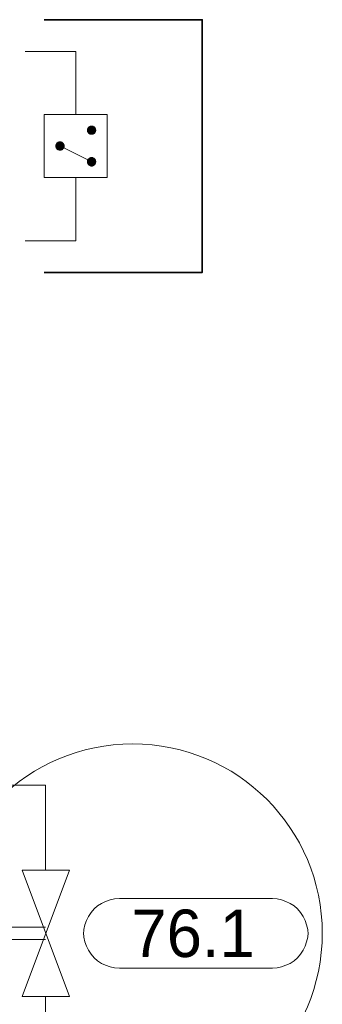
# Model space of a CAD drawing. Header units: millimetres. Extents: x 0 to 203, y 0 to 47.
# Tile 141 of 196: x 150.927 to 151.68, y 20.823 to 23.275. Entities that reach past the tile are written whole.
import ezdxf

# ---------------------------------------------------------------- set-up
doc = ezdxf.new("R2010")
doc.units = ezdxf.units.MM
for name, color, linetype in [('PDF_Geomertry', 7, 'Continuous'), ('PDF_Solid Fills', 7, 'Continuous'), ('PDF_Text', 7, 'Continuous')]:
    doc.layers.add(name, color=color, linetype=linetype)
doc.styles.add('PDF Arial', font='txt')

msp = doc.modelspace()

# ---------------------------------------------------------------- hatches: boundary and pattern name
at = {"layer": 'PDF_Solid Fills', "transparency": 33554559}
for points in [[(151.106, 22.9993), (151.0943, 23.0026), (151.0949, 23.004)], [(151.106, 22.9993), (151.0943, 23.0013), (151.0943, 23.0026)], [(151.106, 22.9993), (151.0943, 22.9993), (151.0943, 23.0013)], [(151.106, 22.9993), (151.0943, 22.9979), (151.0943, 22.9993)], [(151.106, 22.9993), (151.0943, 22.9965), (151.0943, 22.9979)], [(151.106, 22.9993), (151.0949, 22.9951), (151.0943, 22.9965)], [(151.106, 22.9993), (151.0949, 23.004), (151.0957, 23.0054)], [(151.106, 22.9993), (151.0957, 22.9938), (151.0949, 22.9951)], [(151.106, 22.9993), (151.0957, 23.0054), (151.0963, 23.0068)], [(151.106, 22.9993), (151.0963, 22.9924), (151.0957, 22.9938)], [(151.106, 22.9993), (151.0963, 23.0068), (151.0977, 23.0076)], [(151.106, 22.9993), (151.0977, 22.991), (151.0963, 22.9924)], [(151.106, 22.9993), (151.0977, 23.0076), (151.0985, 23.009)], [(151.106, 22.9993), (151.0985, 22.9901), (151.0977, 22.991)], [(151.106, 22.9993), (151.0985, 23.009), (151.0999, 23.0096)], [(151.106, 22.9993), (151.0999, 22.9896), (151.0985, 22.9901)], [(151.106, 22.9993), (151.0999, 23.0096), (151.1013, 23.0104)], [(151.106, 22.9993), (151.1013, 22.9888), (151.0999, 22.9896)], [(151.106, 22.9993), (151.1013, 23.0104), (151.1027, 23.011)], [(151.106, 22.9993), (151.1027, 22.9882), (151.1013, 22.9888)], [(151.106, 22.9993), (151.1027, 23.011), (151.104, 23.011)], [(151.106, 22.9993), (151.104, 22.9882), (151.1027, 22.9882)], [(151.106, 22.9993), (151.104, 23.011), (151.106, 23.011)], [(151.106, 22.9993), (151.106, 22.9882), (151.104, 22.9882)], [(151.106, 22.9993), (151.1088, 23.011), (151.1102, 23.0104)], [(151.106, 22.9993), (151.1074, 23.011), (151.1088, 23.011)], [(151.106, 22.9993), (151.106, 23.011), (151.1074, 23.011)], [(151.106, 22.9993), (151.1102, 23.0104), (151.1115, 23.0096)], [(151.106, 22.9993), (151.1115, 23.0096), (151.1129, 23.009)], [(151.106, 22.9993), (151.1129, 23.009), (151.1143, 23.0076)], [(151.106, 22.9993), (151.1143, 23.0076), (151.1152, 23.0068)], [(151.106, 22.9993), (151.1152, 23.0068), (151.1157, 23.0054)], [(151.106, 22.9993), (151.1157, 23.0054), (151.1165, 23.004)], [(151.106, 22.9993), (151.1165, 23.004), (151.1171, 23.0026)], [(151.106, 22.9993), (151.1171, 23.0026), (151.1171, 23.0013)], [(151.106, 22.9993), (151.1171, 23.0013), (151.1179, 22.9993)], [(151.106, 22.9993), (151.1074, 22.9882), (151.106, 22.9882)], [(151.106, 22.9993), (151.1088, 22.9882), (151.1074, 22.9882)], [(151.106, 22.9993), (151.1102, 22.9888), (151.1088, 22.9882)], [(151.106, 22.9993), (151.1115, 22.9896), (151.1102, 22.9888)], [(151.106, 22.9993), (151.1129, 22.9901), (151.1115, 22.9896)], [(151.106, 22.9993), (151.1143, 22.991), (151.1129, 22.9901)], [(151.106, 22.9993), (151.1152, 22.9924), (151.1143, 22.991)], [(151.106, 22.9993), (151.1157, 22.9938), (151.1152, 22.9924)], [(151.106, 22.9993), (151.1165, 22.9951), (151.1157, 22.9938)], [(151.106, 22.9993), (151.1171, 22.9965), (151.1165, 22.9951)], [(151.106, 22.9993), (151.1171, 22.9979), (151.1171, 22.9965)], [(151.106, 22.9993), (151.1179, 22.9993), (151.1171, 22.9979)], [(151.0268, 22.9604), (151.0152, 22.9604), (151.0157, 22.9618)], [(151.0268, 22.9604), (151.0157, 22.959), (151.0152, 22.9604)], [(151.0268, 22.9604), (151.0157, 22.9632), (151.0165, 22.9646)], [(151.0268, 22.9604), (151.0157, 22.9618), (151.0157, 22.9632)], [(151.0268, 22.9604), (151.0157, 22.9576), (151.0157, 22.959)], [(151.0268, 22.9604), (151.0165, 22.9554), (151.0157, 22.9576)], [(151.0268, 22.9604), (151.0165, 22.9646), (151.0171, 22.966)], [(151.0268, 22.9604), (151.0171, 22.954), (151.0165, 22.9554)], [(151.0268, 22.9604), (151.0171, 22.966), (151.0179, 22.9674)], [(151.0268, 22.9604), (151.0179, 22.9535), (151.0171, 22.954)], [(151.0268, 22.9604), (151.0179, 22.9674), (151.0185, 22.9688)], [(151.0268, 22.9604), (151.0185, 22.9521), (151.0179, 22.9535)], [(151.0268, 22.9604), (151.0185, 22.9688), (151.0199, 22.9693)], [(151.0268, 22.9604), (151.0199, 22.9507), (151.0185, 22.9521)], [(151.0268, 22.9604), (151.0199, 22.9693), (151.0213, 22.9707)], [(151.0268, 22.9604), (151.0213, 22.9499), (151.0199, 22.9507)], [(151.0268, 22.9604), (151.0213, 22.9707), (151.0227, 22.9715)], [(151.0268, 22.9604), (151.0227, 22.9493), (151.0213, 22.9499)], [(151.0268, 22.9604), (151.0227, 22.9715), (151.024, 22.9715)], [(151.0268, 22.9604), (151.024, 22.9493), (151.0227, 22.9493)], [(151.0268, 22.9604), (151.024, 22.9715), (151.0254, 22.9721)], [(151.0268, 22.9604), (151.0254, 22.9485), (151.024, 22.9493)], [(151.0268, 22.9604), (151.0254, 22.9721), (151.0268, 22.9721)], [(151.0268, 22.9604), (151.0268, 22.9485), (151.0254, 22.9485)], [(151.0268, 22.9604), (151.029, 22.9721), (151.0304, 22.9715)], [(151.0268, 22.9604), (151.0268, 22.9721), (151.029, 22.9721)], [(151.0268, 22.9604), (151.0318, 22.9715), (151.0332, 22.9707)], [(151.0268, 22.9604), (151.0304, 22.9715), (151.0318, 22.9715)], [(151.0268, 22.9604), (151.0332, 22.9707), (151.0346, 22.9693)], [(151.0268, 22.9604), (151.0346, 22.9693), (151.0352, 22.9688)], [(151.0268, 22.9604), (151.0352, 22.9688), (151.0365, 22.9674)], [(151.0268, 22.9604), (151.0365, 22.9674), (151.0374, 22.966)], [(151.0268, 22.9604), (151.0374, 22.966), (151.0379, 22.9646)], [(151.0268, 22.9604), (151.0379, 22.9646), (151.0388, 22.9632)], [(151.0268, 22.9604), (151.0388, 22.9632), (151.0388, 22.9618)], [(151.0268, 22.9604), (151.0388, 22.9618), (151.0388, 22.9604)], [(151.0268, 22.9604), (151.029, 22.9485), (151.0268, 22.9485)], [(151.0268, 22.9604), (151.0304, 22.9493), (151.029, 22.9485)], [(151.0268, 22.9604), (151.0318, 22.9493), (151.0304, 22.9493)], [(151.0268, 22.9604), (151.0332, 22.9499), (151.0318, 22.9493)], [(151.0268, 22.9604), (151.0346, 22.9507), (151.0332, 22.9499)], [(151.0268, 22.9604), (151.0352, 22.9521), (151.0346, 22.9507)], [(151.0268, 22.9604), (151.0365, 22.9535), (151.0352, 22.9521)], [(151.0268, 22.9604), (151.0374, 22.954), (151.0365, 22.9535)], [(151.0268, 22.9604), (151.0379, 22.9554), (151.0374, 22.954)], [(151.0268, 22.9604), (151.0388, 22.9576), (151.0379, 22.9554)], [(151.0268, 22.9604), (151.0388, 22.959), (151.0388, 22.9576)], [(151.0268, 22.9604), (151.0388, 22.9604), (151.0388, 22.959)], [(151.106, 22.9207), (151.0943, 22.9243), (151.0949, 22.9257)], [(151.106, 22.9207), (151.0949, 22.9257), (151.0957, 22.9271)], [(151.106, 22.9207), (151.0957, 22.9271), (151.0963, 22.9285)], [(151.106, 22.9207), (151.0963, 22.9285), (151.0977, 22.929)], [(151.106, 22.9207), (151.0977, 22.929), (151.0985, 22.9304)], [(151.106, 22.9207), (151.0985, 22.9304), (151.0999, 22.9313)], [(151.106, 22.9207), (151.0999, 22.9313), (151.1013, 22.9318)], [(151.106, 22.9207), (151.1013, 22.9318), (151.1027, 22.9326)], [(151.106, 22.9207), (151.1027, 22.9326), (151.104, 22.9326)], [(151.106, 22.9207), (151.104, 22.9326), (151.106, 22.9326)], [(151.106, 22.9207), (151.1088, 22.9326), (151.1102, 22.9318)], [(151.106, 22.9207), (151.1074, 22.9326), (151.1088, 22.9326)], [(151.106, 22.9207), (151.106, 22.9326), (151.1074, 22.9326)], [(151.106, 22.9207), (151.1102, 22.9318), (151.1115, 22.9313)], [(151.106, 22.9207), (151.1115, 22.9313), (151.1129, 22.9304)], [(151.106, 22.9207), (151.1129, 22.9304), (151.1143, 22.929)], [(151.106, 22.9207), (151.1143, 22.929), (151.1152, 22.9285)], [(151.106, 22.9207), (151.1152, 22.9285), (151.1157, 22.9271)], [(151.106, 22.9207), (151.1157, 22.9271), (151.1165, 22.9257)], [(151.106, 22.9207), (151.1165, 22.9257), (151.1171, 22.9243)], [(151.106, 22.9207), (151.0943, 22.9229), (151.0943, 22.9243)], [(151.106, 22.9207), (151.0943, 22.9207), (151.0943, 22.9229)], [(151.106, 22.9207), (151.0943, 22.9193), (151.0943, 22.9207)], [(151.106, 22.9207), (151.0943, 22.9179), (151.0943, 22.9193)], [(151.106, 22.9207), (151.0949, 22.9165), (151.0943, 22.9179)], [(151.106, 22.9207), (151.0957, 22.9151), (151.0949, 22.9165)], [(151.106, 22.9207), (151.0963, 22.9138), (151.0957, 22.9151)], [(151.106, 22.9207), (151.0977, 22.9124), (151.0963, 22.9138)], [(151.106, 22.9207), (151.0985, 22.9118), (151.0977, 22.9124)], [(151.106, 22.9207), (151.0999, 22.911), (151.0985, 22.9118)], [(151.106, 22.9207), (151.1013, 22.9104), (151.0999, 22.911)], [(151.106, 22.9207), (151.1027, 22.9096), (151.1013, 22.9104)], [(151.106, 22.9207), (151.104, 22.909), (151.1027, 22.9096)], [(151.106, 22.9207), (151.106, 22.909), (151.104, 22.909)], [(151.106, 22.9207), (151.1171, 22.9243), (151.1171, 22.9229)], [(151.106, 22.9207), (151.1171, 22.9229), (151.1179, 22.9207)], [(151.106, 22.9207), (151.1074, 22.909), (151.106, 22.909)], [(151.106, 22.9207), (151.1088, 22.9096), (151.1074, 22.909)], [(151.106, 22.9207), (151.1102, 22.9104), (151.1088, 22.9096)], [(151.106, 22.9207), (151.1115, 22.911), (151.1102, 22.9104)], [(151.106, 22.9207), (151.1129, 22.9118), (151.1115, 22.911)], [(151.106, 22.9207), (151.1143, 22.9124), (151.1129, 22.9118)], [(151.106, 22.9207), (151.1152, 22.9138), (151.1143, 22.9124)], [(151.106, 22.9207), (151.1157, 22.9151), (151.1152, 22.9138)], [(151.106, 22.9207), (151.1165, 22.9165), (151.1157, 22.9151)], [(151.106, 22.9207), (151.1171, 22.9179), (151.1165, 22.9165)], [(151.106, 22.9207), (151.1171, 22.9193), (151.1171, 22.9179)], [(151.106, 22.9207), (151.1179, 22.9207), (151.1171, 22.9193)]]:
    msp.add_hatch(color=256, dxfattribs=at).paths.add_polyline_path(points)

# ---------------------------------------------------------------- linework, layer by layer
at = {"layer": 'PDF_Geomertry', "lineweight": 35}
msp.add_lwpolyline([(150.9879, 23.2749), (151.381, 23.2749), (151.381, 22.6457), (150.9879, 22.6457)], dxfattribs=at)
at = {"layer": 'PDF_Geomertry', "lineweight": 15}
for points in [[(150.9407, 23.1957), (151.0665, 23.1957), (151.0665, 23.0388)], [(151.0268, 22.9604), (151.106, 22.9207)], [(150.9407, 22.7243), (151.0665, 22.7243), (151.0665, 22.8818)], [(150.9915, 21.1568), (150.9915, 21.3688), (150.0054, 21.3688), (150.0054, 21.8249)], [(150.9915, 19.1138), (150.9915, 20.8424)]]:
    msp.add_lwpolyline(points, dxfattribs=at)
for points in [[(150.9879, 22.8818), (151.1449, 22.8818), (151.1449, 23.0388), (150.9879, 23.0388), (150.9879, 22.8818)], [(151.5554, 21.086), (151.5671, 21.0854), (151.5782, 21.0832), (151.5893, 21.079), (151.5999, 21.0743), (151.6096, 21.0679), (151.6179, 21.0604), (151.6254, 21.0513), (151.6324, 21.0415), (151.6374, 21.0313), (151.6407, 21.0207), (151.6435, 21.009), (151.6443, 20.9979), (151.6443, 21.0013), (151.6435, 20.9901), (151.6407, 20.9785), (151.6374, 20.9679), (151.6324, 20.9576), (151.6254, 20.9479), (151.6179, 20.9388), (151.6096, 20.9313), (151.5999, 20.9249), (151.5893, 20.9201), (151.5782, 20.916), (151.5671, 20.9138), (151.5554, 20.9132), (151.1749, 20.9132), (151.1629, 20.9138), (151.1518, 20.916), (151.1407, 20.9201), (151.1304, 20.9249), (151.1207, 20.9313), (151.1124, 20.9388), (151.1046, 20.9479), (151.0977, 20.9576), (151.0929, 20.9679), (151.0893, 20.9785), (151.0865, 20.9901), (151.086, 21.0013), (151.086, 20.9979), (151.0865, 21.009), (151.0893, 21.0207), (151.0929, 21.0313), (151.0977, 21.0415), (151.1046, 21.0513), (151.1124, 21.0604), (151.1207, 21.0679), (151.1304, 21.0743), (151.1407, 21.079), (151.1518, 21.0832), (151.1629, 21.0854), (151.1749, 21.086), (151.5554, 21.086)]]:
    msp.add_lwpolyline(points, close=True, dxfattribs=at)
at = {"layer": 'PDF_Geomertry', "lineweight": 0}
for points in [[(151.0999, 22.9993), (151.0999, 22.9985), (151.0999, 22.9979), (151.1004, 22.9971), (151.1004, 22.9965), (151.1013, 22.9957), (151.1018, 22.9951), (151.1027, 22.9943), (151.1032, 22.9943), (151.104, 22.9938), (151.1046, 22.9938), (151.106, 22.9938), (151.1068, 22.9938), (151.1074, 22.9938), (151.1082, 22.9943), (151.1088, 22.9943), (151.1096, 22.9951), (151.1102, 22.9951), (151.1102, 22.9957), (151.111, 22.9965), (151.111, 22.9971), (151.1115, 22.9979), (151.1115, 22.9985), (151.1115, 22.9993), (151.1115, 23.0007), (151.1115, 23.0013), (151.111, 23.0021), (151.111, 23.0026), (151.1102, 23.0035), (151.1096, 23.004), (151.1088, 23.0049), (151.1082, 23.0049), (151.1074, 23.0054), (151.1068, 23.0054), (151.106, 23.0054), (151.1046, 23.0054), (151.104, 23.0054), (151.1032, 23.0049), (151.1027, 23.0049), (151.1018, 23.004), (151.1018, 23.0035), (151.1013, 23.0035), (151.1004, 23.0026), (151.1004, 23.0021), (151.0999, 23.0013), (151.0999, 23.0007), (151.0999, 22.9993)], [(151.0213, 22.9604), (151.0213, 22.9596), (151.0213, 22.959), (151.0221, 22.9582), (151.0221, 22.9576), (151.0227, 22.9568), (151.0227, 22.9563), (151.0235, 22.9554), (151.024, 22.9554), (151.0249, 22.9549), (151.0254, 22.9549), (151.0263, 22.954), (151.0268, 22.954), (151.0282, 22.954), (151.029, 22.9549), (151.0296, 22.9549), (151.0304, 22.9554), (151.031, 22.9554), (151.031, 22.9563), (151.0318, 22.9568), (151.0324, 22.9576), (151.0324, 22.9582), (151.0332, 22.959), (151.0332, 22.9596), (151.0332, 22.9604), (151.0332, 22.961), (151.0332, 22.9618), (151.0324, 22.9624), (151.0324, 22.9632), (151.0318, 22.9638), (151.031, 22.9646), (151.031, 22.9651), (151.0304, 22.9651), (151.0296, 22.966), (151.029, 22.966), (151.0282, 22.966), (151.0268, 22.966), (151.0263, 22.966), (151.0254, 22.966), (151.0249, 22.966), (151.024, 22.9651), (151.0235, 22.9651), (151.0227, 22.9646), (151.0227, 22.9638), (151.0221, 22.9632), (151.0221, 22.9624), (151.0213, 22.9618), (151.0213, 22.961), (151.0213, 22.9604)], [(151.0999, 22.9207), (151.0999, 22.9201), (151.0999, 22.9193), (151.1004, 22.9188), (151.1004, 22.9179), (151.1013, 22.9174), (151.1018, 22.9165), (151.1027, 22.916), (151.1032, 22.9151), (151.104, 22.9151), (151.1046, 22.9151), (151.106, 22.9151), (151.1068, 22.9151), (151.1074, 22.9151), (151.1082, 22.9151), (151.1088, 22.916), (151.1096, 22.9165), (151.1102, 22.9165), (151.1102, 22.9174), (151.111, 22.9179), (151.111, 22.9188), (151.1115, 22.9193), (151.1115, 22.9201), (151.1115, 22.9207), (151.1115, 22.9215), (151.1115, 22.9229), (151.111, 22.9235), (151.111, 22.9243), (151.1102, 22.9243), (151.1102, 22.9249), (151.1096, 22.9257), (151.1088, 22.9263), (151.1082, 22.9263), (151.1074, 22.9271), (151.1068, 22.9271), (151.106, 22.9271), (151.1046, 22.9271), (151.104, 22.9271), (151.1032, 22.9263), (151.1027, 22.9263), (151.1018, 22.9257), (151.1018, 22.9249), (151.1013, 22.9243), (151.1004, 22.9243), (151.1004, 22.9235), (151.0999, 22.9229), (151.0999, 22.9215), (151.0999, 22.9207)]]:
    msp.add_lwpolyline(points, close=True, dxfattribs=at)
at = {"layer": 'PDF_Geomertry', "color": 1, "lineweight": 15}
msp.add_lwpolyline([(150.9332, 20.8424), (151.0504, 21.1568), (150.9332, 21.1568), (151.0504, 20.8424), (150.9332, 20.8424)], close=True, dxfattribs=at)
msp.add_lwpolyline([(150.9915, 20.984), (150.8304, 20.984), (150.8304, 21.0151), (150.9915, 21.0151)], dxfattribs=at)
msp.add_circle((151.208, 20.9999), 0.4716, dxfattribs=at)

# ---------------------------------------------------------------- texts
at = {"layer": 'PDF_Text', "insert": (151.2046, 20.939), "char_height": 0.11811, "attachment_point": 7, "style": 'PDF Arial'}
msp.add_mtext('76.1', dxfattribs=at)

doc.saveas('drawing.dxf')
